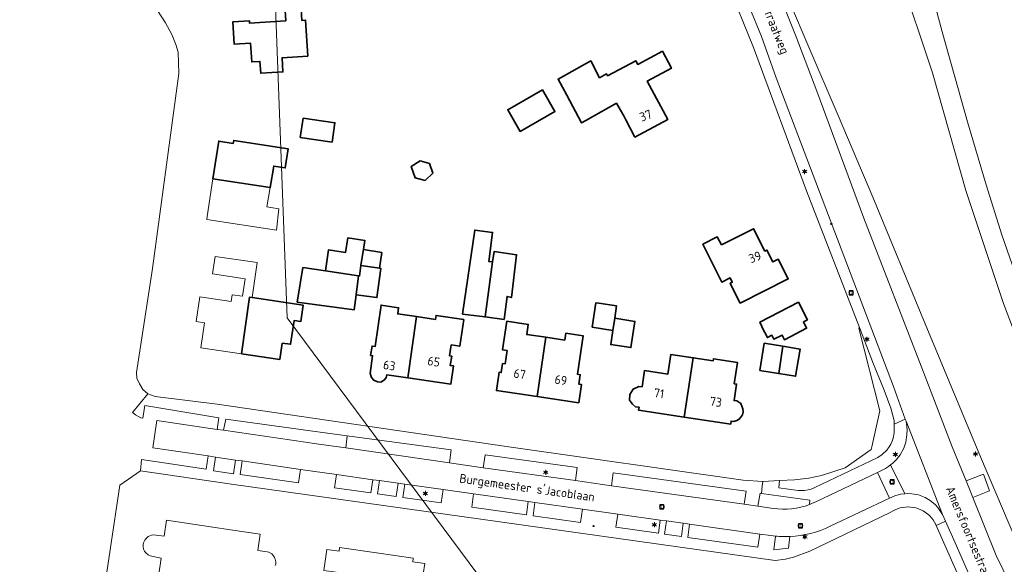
# Model space of a CAD drawing. Header units: metres. Extents: x 140853 to 145288, y 474558 to 480269.
# Tile 62 of 256: x 140960 to 141159, y 476726 to 476836. Entities that reach past the tile are written whole.
import ezdxf
from ezdxf.enums import TextEntityAlignment as Align

# ---------------------------------------------------------------- set-up
doc = ezdxf.new("R2010")
doc.units = ezdxf.units.M
doc.header["$MEASUREMENT"] = 0
for name, color, linetype, lineweight in [('B-WE-GR-BOS_LOOF-G', 40, 'Continuous', 13), ('B-WE-GR-GRAS_KRUIDENRIJK-G', 80, 'Continuous', 18), ('B-WE-GR-GROENVOORZIENING-G', 80, 'Continuous', 18), ('B-WE-KL-ET_LS_OV_LICHTMAST-S', 190, 'Continuous', 18), ('B-WE-KL-WATER_BRANDLEIDING_PUT-S', 150, 'Continuous', 18), ('B-WE-OG-BEBOUWING-G', 7, 'Continuous', 35), ('B-WE-OG-BEBOUWING_HUISNUMMER-T18', 10, 'Continuous', 18), ('B-WE-OG-BEBOUWING_STRAATNAAM-T18', 10, 'Continuous', 18), ('B-WE-OG-HULPLIJN-G', 50, 'Continuous', 18), ('B-WE-OG-TERREIN_ERF-G', 7, 'Continuous', 18), ('B-WE-RI-GWA_RIOOLPUT-S', 30, 'Continuous', 18), ('B-WE-VH-VERHARDING_GESLOTEN-G', 7, 'Continuous', 18), ('B-WE-VH-VERHARDING_OPEN-G', 252, 'Continuous', 18)]:
    doc.layers.add(name, color=color, linetype=linetype, lineweight=lineweight)
doc.styles.add('NLCS-ISO', font='txt')

# ---------------------------------------------------------------- blocks, each defined once
blk = doc.blocks.new('B-SIE-WEG_LICHTMAST-SO')
at = {"ltscale": 0.1}
for p, q in [((-1.1, 0.63), (-2.19, 1.27)), ((0, 1.27), (0, 2.53)), ((1.1, 0.63), (2.19, 1.27)), ((-1.1, -0.63), (-2.19, -1.27)), ((0, -1.27), (0, -2.53)), ((1.1, -0.63), (2.19, -1.27))]:
    blk.add_line(p, q, dxfattribs=at)
at = {"flags": 128}
for points in [[(-1.16, 0.5), (1.16, 0.5)], [(-1.16, -0.5), (1.16, -0.5)]]:
    blk.add_lwpolyline(points, dxfattribs=at)
at = {"ltscale": 0.1}
blk.add_circle((0, 0), 1.27, dxfattribs=at)
at = {"style": 'NLCS-ISO'}
blk.add_attdef('TYPE', text='', height=1.8, dxfattribs=at).set_placement((0, 2.53), align=Align.BOTTOM_CENTER)
blk = doc.blocks.new('SIE-WEG_STRAATPOT_BRANDKRAAN-SO')
blk.add_ellipse((0, 0), major_axis=(-0.729, 0), ratio=0.685994)
at = {"style": 'NLCS-ISO'}
blk.add_text('BR', height=0.4, dxfattribs=at).set_placement((-0.3, -0.15))
blk = doc.blocks.new('SRI-PUT_INSPECTIE-SO')
at = {"lineweight": -3, "flags": 128}
blk.add_lwpolyline([(-2, -2), (2, -2), (2, 2), (-2, 2)], close=True, dxfattribs=at)
at = {"lineweight": -3, "ltscale": 1.5}
blk.add_circle((0, 0), 2, dxfattribs=at)
at = {"ltscale": 0.1, "style": 'NLCS-ISO'}
blk.add_text('I', height=2.5, dxfattribs=at).set_placement((0, -0.01), align=Align.MIDDLE_CENTER)

msp = doc.modelspace()

# ---------------------------------------------------------------- linework, layer by layer
at = {"layer": 'B-WE-GR-BOS_LOOF-G', "ltscale": 0.2, "flags": 128}
msp.add_lwpolyline([(141108.931, 476855.477), (141119.287, 476831.142), (141125.365, 476816.907), (141132.415, 476800.399), (141142.947, 476774.815), (141154.134, 476747.962), (141165.913, 476720.287), (141166.372, 476719.171), (141166.582, 476718.66), (141166.615, 476718.683), (141168.217, 476719.793), (141170.823, 476721.559), (141170.491, 476721.985), (141171.685, 476722.863), (141171.048, 476724.325), (141178.998, 476729.68), (141167.325, 476756.566), (141167.325, 476756.566), (141166.612, 476758.208), (141158.789, 476778.935), (141151.156, 476801.754), (141144.453, 476825.514), (141137.785, 476845.479)], dxfattribs=at)
at = {"layer": 'B-WE-GR-GRAS_KRUIDENRIJK-G', "ltscale": 0.2, "flags": 128}
for points in [[(141165.913, 476720.287), (141154.134, 476747.962), (141142.947, 476774.815), (141132.415, 476800.399), (141125.365, 476816.907), (141119.287, 476831.142), (141108.931, 476855.477)], [(141110.494, 476848.766), (141116.879, 476832.753), (141121.069, 476821.823), (141130.573, 476796.132), (141142.605, 476765.083), (141148.429, 476750), (141151.219, 476743.135), (141154.743, 476744.469), (141155.928, 476741.1), (141152.582, 476739.729), (141157.26, 476728.045), (141160.032, 476722.367)]]:
    msp.add_lwpolyline(points, dxfattribs=at)
for points in [[(141133.365, 476747.846), (141134.259, 476748.429), (141135.185, 476749.315), (141135.694, 476750), (141136.013, 476750.555), (141136.274, 476751.14), (141136.474, 476751.748), (141136.669, 476752.797), (141136.672, 476754.599), (141136.673, 476755.335), (141136.018, 476757.766), (141134.694, 476761.46), (141132.506, 476766.697), (141129.663, 476774.07), (141129.556, 476773.921), (141133.768, 476757.238), (141132.206, 476749.999), (141132.059, 476749.42), (141126.799, 476745.729), (141121.994, 476744.188), (141119.441, 476743.643), (141116.589, 476743.349), (141113.514, 476743.187), (141113.377, 476741.681), (141117.335, 476741.146), (141118.586, 476741.143), (141119.359, 476741.279), (141119.944, 476741.457), (141120.688, 476741.789), (141133.365, 476747.846)], [(141026.267, 476752.231), (141025.999, 476749.756), (141046.885, 476746.74), (141047.253, 476749.365), (141026.267, 476752.231)], [(141053.718, 476745.782), (141072.336, 476743.171), (141072.704, 476745.795), (141054.086, 476748.406), (141053.718, 476745.782)], [(141079.614, 476742.15), (141106.438, 476738.387), (141106.82, 476741.01), (141079.982, 476744.774), (141079.614, 476742.15)], [(141045.63, 476741.363), (141037.856, 476742.453), (141037.481, 476739.779), (141045.255, 476738.689), (141045.63, 476741.363)], [(141062.812, 476738.953), (141051.77, 476740.501), (141051.395, 476737.828), (141062.437, 476736.279), (141062.812, 476738.953)], [(141073.755, 476737.418), (141064.149, 476738.765), (141063.774, 476736.091), (141073.379, 476734.744), (141073.755, 476737.418)], [(141089.451, 476735.216), (141080.885, 476736.418), (141080.51, 476733.744), (141089.076, 476732.542), (141089.451, 476735.216)], [(141094.094, 476734.565), (141090.689, 476735.042), (141090.314, 476732.369), (141093.719, 476731.891), (141094.094, 476734.565)], [(141109.586, 476732.392), (141095.381, 476734.384), (141095.006, 476731.711), (141109.197, 476729.72), (141109.586, 476732.392)]]:
    msp.add_lwpolyline(points, close=True, dxfattribs=at)
for points in [[(141119.644, 476739.211), (141109.871, 476740.581), (141109.617, 476740.617), (141109.143, 476738.008), (141112.291, 476737.566), (141112.291, 476737.566, 0.1218164), (141119.597, 476738.322), (141119.597, 476738.322), (141119.644, 476739.211)], [(141112.729, 476731.973), (141112.403, 476729.192), (141115.362, 476729.514), (141115.626, 476731.9), (141115.626, 476731.9, -0.0348676), (141112.729, 476731.973)]]:
    msp.add_lwpolyline(points, format="xyb", close=True, dxfattribs=at)
at = {"layer": 'B-WE-GR-GROENVOORZIENING-G', "ltscale": 0.2, "flags": 128}
for points in [[(141137.785, 476845.479), (141144.453, 476825.514), (141151.156, 476801.754), (141158.789, 476778.935), (141166.612, 476758.208)], [(141161.563, 476783.696), (141158.456, 476792.798), (141155.259, 476802.89), (141151.473, 476815.636), (141146.374, 476833.78), (141142.824, 476847.157)]]:
    msp.add_lwpolyline(points, dxfattribs=at)
at = {"layer": 'B-WE-OG-BEBOUWING-G', "ltscale": 0.2, "flags": 128}
for points in [[(141022.098, 476839.769), (141021.882, 476843.27), (141012.824, 476842.711), (141013.048, 476839.076), (141013.634, 476839.112), (141013.826, 476836.002), (141006.521, 476835.552), (141006.493, 476836.008), (141003.158, 476835.803), (141003.438, 476831.254), (141006.746, 476831.458), (141006.978, 476827.704), (141008.63, 476827.806), (141008.778, 476825.409), (141013.275, 476825.686), (141013.099, 476828.551), (141018.289, 476828.871), (141017.841, 476836.142), (141017.09, 476836.096), (141016.883, 476839.447), (141022.098, 476839.769)], [(141077.177, 476824.515), (141075.44, 476827.91), (141068.843, 476824.241), (141070.578, 476820.991), (141073.567, 476815.393), (141074.427, 476815.852), (141080.617, 476819.348), (141082.154, 476816.661), (141082.484, 476816.042), (141084.36, 476812.529), (141090.99, 476816.069), (141086.845, 476823.832), (141091.713, 476826.432), (141089.893, 476829.841), (141084.929, 476827.191), (141084.523, 476827.951), (141078.827, 476824.909), (141078.625, 476825.288), (141077.177, 476824.515)], [(141065.698, 476822.051), (141058.654, 476818.047), (141061.149, 476813.656), (141068.194, 476817.66), (141065.698, 476822.051)], [(141017.36, 476816.36), (141016.76, 476812.45), (141023.21, 476811.51), (141023.76, 476815.42), (141017.36, 476816.36)], [(140999.143, 476804.111), (141010.702, 476802.34), (141011.427, 476806.668), (141013.743, 476806.309), (141014.337, 476810.135), (141003.348, 476811.841), (141003.257, 476811.257), (141000.309, 476811.715), (140999.143, 476804.111)], [(141042.854, 476807.185), (141040.966, 476807.715), (141039.178, 476806.556), (141039.94, 476804.304), (141041.993, 476803.774), (141043.549, 476805.264), (141042.854, 476807.185)], [(141055.61, 476787.31), (141054.823, 476787.414), (141055.603, 476793.283), (141051.99, 476793.763), (141049.54, 476776.8), (141054.084, 476776.209), (141055.61, 476787.31)], [(141101.799, 476790.744), (141100.977, 476792.368), (141098.033, 476790.878), (141101.882, 476783.267), (141103.551, 476784.111), (141104.002, 476783.218), (141103.583, 476783.006), (141103.655, 476782.864), (141105.612, 476778.997), (141115.304, 476783.903), (141113.294, 476787.875), (141112.213, 476787.328), (141111.005, 476789.715), (141110.592, 476789.505), (141108.299, 476794.034), (141101.799, 476790.744)], [(141029.518, 476789.813), (141029.8, 476791.65), (141026.38, 476792.16), (141025.94, 476789.23), (141022.49, 476789.77), (141021.879, 476785.496), (141028.559, 476784.504), (141028.7, 476784.48), (141029.022, 476786.577), (141029.282, 476788.272), (141029.518, 476789.813)], [(141033.27, 476789.24), (141029.518, 476789.813), (141029.282, 476788.272), (141029.022, 476786.577), (141032.75, 476786.06), (141033.27, 476789.24)], [(141055.61, 476787.31), (141054.084, 476776.209), (141057.92, 476775.71), (141058.542, 476780.367), (141059.406, 476780.111), (141060.46, 476788.785), (141055.939, 476789.443), (141055.61, 476787.31)], [(141028.559, 476784.504), (141021.879, 476785.496), (141017.31, 476786.17), (141016.18, 476779.22), (141027.65, 476777.68), (141028.053, 476780.702), (141028.559, 476784.504)], [(141032.75, 476786.06), (141029.022, 476786.577), (141028.7, 476784.48), (141028.559, 476784.504), (141028.053, 476780.702), (141032.24, 476780.11), (141033.05, 476786), (141032.75, 476786.06)], [(141013.114, 476770.944), (141014.813, 476770.695), (141015.517, 476775.481), (141016.881, 476775.281), (141017.367, 476778.591), (141007.052, 476780.107), (141006.522, 476780.186), (141004.932, 476768.77), (141012.628, 476767.64), (141013.114, 476770.944)], [(141040.26, 476776.271), (141036.443, 476776.826), (141036.627, 476778.086), (141033.103, 476778.598), (141031.888, 476770.241), (141031.258, 476770.333), (141030.982, 476768.438), (141031.387, 476768.379), (141030.864, 476764.783), (141031.177, 476764), (141031.597, 476763.436), (141032.381, 476763.109), (141033.019, 476763.061), (141033.752, 476763.548), (141034.112, 476763.979), (141034.264, 476764.548), (141038.467, 476763.937), (141040.26, 476776.271)], [(141075.72, 476774.147), (141079.908, 476773.509), (141080.278, 476775.94), (141080.658, 476778.433), (141077.028, 476778.996), (141076.471, 476779.071), (141075.72, 476774.147)], [(141109.557, 476775.156), (141110.398, 476773.415), (141110.588, 476773.048), (141111.106, 476772.049), (141111.999, 476772.512), (141112.414, 476771.713), (141114.045, 476772.559), (141114.534, 476771.614), (141119.011, 476773.936), (141118.353, 476775.206), (141119.188, 476775.639), (141117.345, 476779.194), (141109.557, 476775.156)], [(141047.23, 476770.592), (141049.006, 476770.334), (141049.785, 476775.697), (141044.191, 476776.511), (141044.076, 476775.716), (141040.26, 476776.271), (141038.467, 476763.937), (141047.2, 476762.667), (141047.73, 476766.313), (141047.072, 476766.408), (141047.348, 476768.307), (141046.907, 476768.371), (141047.23, 476770.592)], [(141080.278, 476775.94), (141079.908, 476773.509), (141079.471, 476770.644), (141083.538, 476770.024), (141084.345, 476775.32), (141080.278, 476775.94)], [(141066.372, 476772.102), (141062.519, 476772.669), (141062.82, 476774.717), (141058.487, 476775.354), (141057.636, 476769.567), (141058.519, 476769.437), (141058.121, 476766.73), (141057.614, 476766.804), (141057.345, 476764.971), (141056.907, 476765.035), (141056.365, 476761.348), (141064.613, 476760.135), (141066.372, 476772.102)], [(141070.224, 476771.536), (141066.372, 476772.102), (141064.613, 476760.135), (141073.005, 476758.901), (141073.546, 476762.577), (141073.01, 476762.656), (141073.29, 476764.559), (141072.747, 476764.639), (141073.89, 476772.412), (141070.428, 476772.921), (141070.224, 476771.536)], [(141114.208, 476770.305), (141110.465, 476770.913), (141109.575, 476765.431), (141113.317, 476764.823), (141113.398, 476764.81), (141114.208, 476770.305)], [(141114.208, 476770.305), (141113.398, 476764.81), (141116.8, 476764.257), (141117.693, 476769.739), (141114.208, 476770.305)], [(141095.771, 476765.707), (141096.113, 476767.987), (141091.617, 476768.661), (141091.275, 476766.382), (141091.021, 476764.689), (141086.288, 476765.4), (141085.795, 476762.113), (141085.113, 476762.168), (141084.012, 476761.657), (141083.293, 476760.567), (141083.247, 476759.393), (141083.829, 476758.604), (141084.474, 476758.091), (141085.178, 476757.985), (141085.085, 476757.361), (141094.31, 476755.977), (141095.771, 476765.707)], [(141096.113, 476767.987), (141095.771, 476765.707), (141094.31, 476755.977), (141103.684, 476754.57), (141103.775, 476755.175), (141104.302, 476755.096), (141104.933, 476755.291), (141105.449, 476755.654), (141106.076, 476756.443), (141106.222, 476757.041), (141106.157, 476757.695), (141105.711, 476758.72), (141104.927, 476759.254), (141104.381, 476759.335), (141104.88, 476762.657), (141104.386, 476762.731), (141105.034, 476767.046), (141100.205, 476767.771), (141100.146, 476767.382), (141096.113, 476767.987)]]:
    msp.add_lwpolyline(points, close=True, dxfattribs=at)
at = {"layer": 'B-WE-OG-HULPLIJN-G'}
msp.add_lwpolyline([(141484.938, 478467.493), (142922.898, 478740.923), (143043.789, 479141.528), (143928.198, 479351.369), (144042.725, 479840.999), (144698.079, 479872.794), (144672.627, 478988.916), (144742.617, 478639.181), (145060.75, 478225.858), (145035.298, 477659.922), (145054.388, 476896.862), (144768.066, 476833.275), (144755.342, 477825.251), (143616.428, 477755.303), (142541.14, 475313.514), (141510.39, 476108.367), (141014.104, 476776.044), (140988.652, 477462.798), (141421.313, 477755.303), (141484.938, 478467.493)], close=True, dxfattribs=at)
at = {"layer": 'B-WE-OG-TERREIN_ERF-G', "ltscale": 0.2, "flags": 128}
for points in [[(140960.12, 476881.04), (140989.59, 476835.59), (140990.86, 476833.23), (140991.65, 476831.25), (140992.13, 476829.64), (140992.23, 476825.34), (140986.93, 476786), (140983.72, 476765.03), (140983.77, 476763.85), (140984.29, 476762.69), (140984.99, 476761.56), (140985.99, 476760.7), (140987.48, 476760.17), (141000, 476758.628), (141058.868, 476750), (141106.184, 476743.27), (141110.185, 476743.012), (141113.514, 476743.187), (141116.589, 476743.349), (141119.441, 476743.643), (141121.994, 476744.188), (141126.799, 476745.729), (141132.059, 476749.42), (141132.206, 476749.999), (141133.768, 476757.238), (141129.556, 476773.921), (141129.663, 476774.07), (141119.006, 476801.701), (141119.006, 476801.701), (141108.28, 476830.646), (141103.129, 476843.489)], [(140988.125, 476723.799), (140988.698, 476727.526), (140986.463, 476727.974), (140986.046, 476728.182), (140985.557, 476728.612), (140985.343, 476728.917), (140985.152, 476729.342), (140985.049, 476729.891), (140985.06, 476730.264), (140985.134, 476730.629), (140985.359, 476731.141), (140985.579, 476731.442), (140986.074, 476731.865), (140986.763, 476732.144), (140987.133, 476732.191), (140989.307, 476731.927), (140989.794, 476735.184), (140999.121, 476733.789), (141002.701, 476733.254), (141008.688, 476732.359), (141008.199, 476729.086), (141010.084, 476728.816), (141010.443, 476728.708), (141011.007, 476728.377), (141011.396, 476727.972), (141011.592, 476727.653), (141011.731, 476727.305), (141011.825, 476726.752), (141011.807, 476726.378), (141011.727, 476726.012)]]:
    msp.add_lwpolyline(points, dxfattribs=at)
for points in [[(141018.289, 476828.871), (141013.099, 476828.551), (141013.275, 476825.686), (141008.778, 476825.409), (141008.63, 476827.806), (141006.978, 476827.704), (141006.746, 476831.458), (141003.438, 476831.254), (141003.158, 476835.803), (141006.493, 476836.008), (141006.521, 476835.552), (141013.826, 476836.002), (141013.634, 476839.112), (141013.048, 476839.076), (141012.824, 476842.711), (141021.882, 476843.27), (141022.098, 476839.769), (141016.883, 476839.447), (141017.09, 476836.096), (141017.841, 476836.142), (141018.289, 476828.871)], [(141074.427, 476815.852), (141073.567, 476815.393), (141070.578, 476820.991), (141068.843, 476824.241), (141075.44, 476827.91), (141077.177, 476824.515), (141078.625, 476825.288), (141078.827, 476824.909), (141084.523, 476827.951), (141084.929, 476827.191), (141089.893, 476829.841), (141091.713, 476826.432), (141086.845, 476823.832), (141090.99, 476816.069), (141084.36, 476812.529), (141082.484, 476816.042), (141082.154, 476816.661), (141080.617, 476819.348), (141074.427, 476815.852)], [(141061.149, 476813.656), (141058.654, 476818.047), (141065.698, 476822.051), (141068.194, 476817.66), (141061.149, 476813.656)], [(141016.76, 476812.45), (141017.36, 476816.36), (141023.76, 476815.42), (141023.21, 476811.51), (141016.76, 476812.45)], [(141012.471, 476798.028), (141011.941, 476793.734), (140997.883, 476795.888), (140997.977, 476796.506), (140999.143, 476804.111), (141000.309, 476811.715), (141003.257, 476811.257), (141003.348, 476811.841), (141014.337, 476810.135), (141013.743, 476806.309), (141011.427, 476806.668), (141010.702, 476802.34), (141010.048, 476798.433), (141012.471, 476798.028)], [(141043.549, 476805.264), (141041.993, 476803.774), (141039.94, 476804.304), (141039.178, 476806.556), (141040.966, 476807.715), (141042.854, 476807.185), (141043.549, 476805.264)], [(141059.406, 476780.111), (141058.542, 476780.367), (141057.92, 476775.71), (141054.084, 476776.209), (141049.54, 476776.8), (141051.99, 476793.763), (141055.603, 476793.283), (141054.823, 476787.414), (141055.61, 476787.31), (141055.939, 476789.443), (141060.46, 476788.785), (141059.406, 476780.111)], [(141100.977, 476792.368), (141101.799, 476790.744), (141108.299, 476794.034), (141110.592, 476789.505), (141111.005, 476789.715), (141112.213, 476787.328), (141113.294, 476787.875), (141115.304, 476783.903), (141105.612, 476778.997), (141103.655, 476782.864), (141103.583, 476783.006), (141104.002, 476783.218), (141103.551, 476784.111), (141101.882, 476783.267), (141098.033, 476790.878), (141100.977, 476792.368)], [(141032.75, 476786.06), (141033.05, 476786), (141032.24, 476780.11), (141028.053, 476780.702), (141027.65, 476777.68), (141016.18, 476779.22), (141017.31, 476786.17), (141021.879, 476785.496), (141022.49, 476789.77), (141025.94, 476789.23), (141026.38, 476792.16), (141029.8, 476791.65), (141029.518, 476789.813), (141033.27, 476789.24), (141032.75, 476786.06)], [(141014.813, 476770.695), (141013.114, 476770.944), (141012.628, 476767.64), (141004.932, 476768.77), (140996.708, 476769.979), (140997.454, 476775.059), (140995.758, 476775.308), (140996.486, 476780.261), (141002.844, 476779.327), (141003.046, 476780.7), (141005.136, 476780.393), (141005.656, 476783.934), (140999.067, 476784.902), (140999.587, 476788.441), (141008.093, 476787.192), (141007.052, 476780.107), (141017.367, 476778.591), (141016.881, 476775.281), (141015.517, 476775.481), (141014.813, 476770.695)], [(141049.006, 476770.334), (141047.23, 476770.592), (141046.907, 476768.371), (141047.348, 476768.307), (141047.072, 476766.408), (141047.73, 476766.313), (141047.2, 476762.667), (141038.467, 476763.937), (141034.264, 476764.548), (141034.112, 476763.979), (141033.752, 476763.548), (141033.019, 476763.061), (141032.381, 476763.109), (141031.597, 476763.436), (141031.177, 476764), (141030.864, 476764.783), (141031.387, 476768.379), (141030.982, 476768.438), (141031.258, 476770.333), (141031.888, 476770.241), (141033.103, 476778.598), (141036.627, 476778.086), (141036.443, 476776.826), (141040.26, 476776.271), (141044.076, 476775.716), (141044.191, 476776.511), (141049.785, 476775.697), (141049.006, 476770.334)], [(141076.471, 476779.071), (141077.028, 476778.996), (141080.658, 476778.433), (141080.278, 476775.94), (141084.345, 476775.32), (141083.538, 476770.024), (141079.471, 476770.644), (141079.908, 476773.509), (141075.72, 476774.147), (141076.471, 476779.071)], [(141109.557, 476775.156), (141117.345, 476779.194), (141119.188, 476775.639), (141118.353, 476775.206), (141119.011, 476773.936), (141114.534, 476771.614), (141114.045, 476772.559), (141112.414, 476771.713), (141111.999, 476772.512), (141111.106, 476772.049), (141110.588, 476773.048), (141110.398, 476773.415), (141109.557, 476775.156)], [(141070.224, 476771.536), (141070.428, 476772.921), (141073.89, 476772.412), (141072.747, 476764.639), (141073.29, 476764.559), (141073.01, 476762.656), (141073.546, 476762.577), (141073.005, 476758.901), (141064.613, 476760.135), (141056.365, 476761.348), (141056.907, 476765.035), (141057.345, 476764.971), (141057.614, 476766.804), (141058.121, 476766.73), (141058.519, 476769.437), (141057.636, 476769.567), (141058.487, 476775.354), (141062.82, 476774.717), (141062.519, 476772.669), (141066.372, 476772.102), (141070.224, 476771.536)], [(141114.208, 476770.305), (141117.693, 476769.739), (141116.8, 476764.257), (141113.398, 476764.81), (141113.317, 476764.823), (141109.575, 476765.431), (141110.465, 476770.913), (141114.208, 476770.305)], [(141096.113, 476767.987), (141100.146, 476767.382), (141100.205, 476767.771), (141105.034, 476767.046), (141104.386, 476762.731), (141104.88, 476762.657), (141104.381, 476759.335), (141104.927, 476759.254), (141105.711, 476758.72), (141106.157, 476757.695), (141106.222, 476757.041), (141106.076, 476756.443), (141105.449, 476755.654), (141104.933, 476755.291), (141104.302, 476755.096), (141103.775, 476755.175), (141103.684, 476754.57), (141094.31, 476755.977), (141085.085, 476757.361), (141085.178, 476757.985), (141084.474, 476758.091), (141083.829, 476758.604), (141083.247, 476759.393), (141083.293, 476760.567), (141084.012, 476761.657), (141085.113, 476762.168), (141085.795, 476762.113), (141086.288, 476765.4), (141091.021, 476764.689), (141091.275, 476766.382), (141091.617, 476768.661), (141096.113, 476767.987)], [(141041.275, 476722.151), (141038.887, 476722.495), (141038.018, 476716.469), (141034.237, 476717.014), (141033.431, 476711.796), (141030.041, 476712.311), (141030.24, 476713.62), (141030.007, 476713.655), (141026.82, 476714.13), (141027.337, 476718.009), (141023.138, 476718.614), (141024.009, 476724.655), (141021.502, 476725.016), (141022.115, 476729.266), (141024.607, 476728.907), (141024.713, 476729.639), (141032.156, 476728.566), (141039.599, 476727.493), (141039.498, 476726.796), (141041.895, 476726.45), (141041.275, 476722.151)]]:
    msp.add_lwpolyline(points, close=True, dxfattribs=at)
msp.add_lwpolyline([(141153.235, 476715.884), (141145.184, 476734.095), (141145.184, 476734.095), (141145.086, 476734.316), (141144.555, 476735.229), (141143.879, 476736.036), (141143.879, 476736.036, 0.3672963), (141135.91, 476736.709), (141135.91, 476736.709), (141121.363, 476729.732), (141119.689, 476728.921), (141116.374, 476727.729), (141114.755, 476727.343), (141112.639, 476727.066), (141002.39, 476742.53), (140984.51, 476745.16), (140980.36, 476742.24), (140974.48, 476703.11)], format="xyb", dxfattribs=at)
at = {"layer": 'B-WE-VH-VERHARDING_GESLOTEN-G', "ltscale": 0.2, "flags": 128}
msp.add_lwpolyline([(141142.824, 476847.157), (141146.374, 476833.78), (141151.473, 476815.636), (141155.259, 476802.89), (141158.456, 476792.798), (141161.563, 476783.696)], dxfattribs=at)
msp.add_lwpolyline([(141135.78, 476739.629), (141133.334, 476744.789), (141121.035, 476738.924), (141119.597, 476738.322), (141119.597, 476738.322, -0.1218164), (141112.291, 476737.566), (141112.291, 476737.566), (141109.143, 476738.008), (141106.438, 476738.387), (141079.614, 476742.15), (141072.336, 476743.171), (141053.718, 476745.782), (141046.885, 476746.74), (141025.999, 476749.756), (141020.507, 476750.549), (141017.8, 476750.94), (141001.304, 476753.332), (140999.999, 476753.521), (140987.78, 476755.298), (140986.98, 476749.78), (140998.163, 476748.14), (140999.658, 476747.921), (141003.702, 476747.327), (141005.038, 476747.132), (141016.812, 476745.405), (141024.091, 476744.384), (141031.419, 476743.356), (141032.756, 476743.168), (141036.519, 476742.64), (141037.856, 476742.453), (141045.63, 476741.363), (141051.77, 476740.501), (141062.812, 476738.953), (141064.149, 476738.765), (141073.755, 476737.418), (141080.885, 476736.418), (141089.451, 476735.216), (141090.689, 476735.042), (141094.094, 476734.565), (141095.381, 476734.384), (141109.586, 476732.392), (141111.789, 476732.083), (141112.729, 476731.973), (141112.729, 476731.973, 0.0348676), (141115.626, 476731.9), (141115.626, 476731.9, 0.1011641), (141123.791, 476733.946), (141123.791, 476733.946), (141135.78, 476739.629)], format="xyb", close=True, dxfattribs=at)
at = {"layer": 'B-WE-VH-VERHARDING_OPEN-G', "ltscale": 0.2, "flags": 128}
for points in [[(141104.948, 476845.033), (141109.888, 476832.846), (141112.898, 476824.464), (141136.575, 476762.139), (141138.936, 476755.598), (141139.114, 476755.141), (141146.429, 476736.322), (141147.027, 476735.016), (141148.987, 476730.582), (141153.593, 476720.165), (141153.86, 476719.561), (141160.032, 476722.367), (141157.26, 476728.045), (141152.582, 476739.729), (141151.219, 476743.135), (141148.429, 476750), (141142.605, 476765.083), (141130.573, 476796.132), (141121.069, 476821.823), (141121.069, 476821.823), (141116.879, 476832.753), (141110.494, 476848.766)], [(141103.129, 476843.489), (141108.28, 476830.646), (141119.006, 476801.701), (141129.663, 476774.07), (141132.506, 476766.697), (141134.694, 476761.46), (141136.018, 476757.766), (141136.673, 476755.335), (141136.672, 476754.599), (141138.936, 476755.598), (141136.575, 476762.139), (141112.898, 476824.464), (141109.888, 476832.846), (141109.888, 476832.846), (141104.948, 476845.033)]]:
    msp.add_lwpolyline(points, dxfattribs=at)
for points in [[(141000, 476758.628), (140987.48, 476760.17), (140985.99, 476760.7), (140982.916, 476756.896), (140983.47, 476756.45), (140984.57, 476755.85), (140984.98, 476755.769), (140985.4, 476758.34), (141000.336, 476755.812), (140999.999, 476753.521), (141001.304, 476753.332), (141001.73, 476755.582), (141020.816, 476752.975), (141026.267, 476752.231), (141047.253, 476749.365), (141046.885, 476746.74), (141053.718, 476745.782), (141054.086, 476748.406), (141072.704, 476745.795), (141072.336, 476743.171), (141079.614, 476742.15), (141079.982, 476744.774), (141106.82, 476741.01), (141106.438, 476738.387), (141109.143, 476738.008), (141109.617, 476740.617), (141109.871, 476740.581), (141110.071, 476742.127), (141110.185, 476743.012), (141106.184, 476743.27), (141058.868, 476750), (141000, 476758.628)], [(141139.033, 476750.945), (141139.28, 476752.414), (141139.302, 476753.407), (141139.114, 476755.141), (141138.936, 476755.598), (141136.672, 476754.599), (141136.669, 476752.797), (141136.474, 476751.748), (141136.274, 476751.14), (141136.013, 476750.555), (141135.694, 476750), (141135.185, 476749.315), (141134.259, 476748.429), (141133.365, 476747.846), (141120.688, 476741.789), (141119.944, 476741.457), (141119.359, 476741.279), (141118.586, 476741.143), (141117.335, 476741.146), (141113.377, 476741.681), (141113.514, 476743.187), (141110.185, 476743.012), (141110.071, 476742.127), (141109.871, 476740.581), (141119.644, 476739.211), (141119.597, 476738.322), (141121.035, 476738.924), (141133.334, 476744.789), (141134.915, 476745.615), (141135.549, 476746.006), (141135.981, 476746.344), (141136.453, 476746.713), (141137.154, 476747.417), (141137.907, 476748.403), (141138.611, 476749.713), (141139.033, 476750.945)], [(141139.114, 476755.141), (141139.302, 476753.407), (141139.28, 476752.414), (141139.033, 476750.945), (141138.611, 476749.713), (141137.907, 476748.403), (141137.154, 476747.417), (141136.453, 476746.713), (141135.981, 476746.344), (141138.848, 476740.509), (141139.289, 476740.56), (141140.233, 476740.531), (141141.625, 476740.273), (141142.948, 476739.766), (141143.964, 476739.165), (141145.046, 476738.252), (141145.52, 476737.725), (141146.197, 476736.758), (141146.429, 476736.322), (141139.114, 476755.141)], [(141135.981, 476746.344), (141135.549, 476746.006), (141134.915, 476745.615), (141133.334, 476744.789), (141135.78, 476739.629), (141136.835, 476740.083), (141137.97, 476740.407), (141138.848, 476740.509), (141135.981, 476746.344)], [(141151.219, 476743.135), (141152.582, 476739.729), (141155.928, 476741.1), (141154.743, 476744.469), (141151.219, 476743.135)], [(141153.86, 476719.561), (141153.593, 476720.165), (141148.987, 476730.582), (141147.027, 476735.016), (141145.184, 476734.095), (141153.235, 476715.884), (141153.437, 476714.946), (141155.426, 476716.021), (141153.86, 476719.561)]]:
    msp.add_lwpolyline(points, close=True, dxfattribs=at)
msp.add_lwpolyline([(141135.91, 476736.709, -0.3672963), (141143.879, 476736.036), (141143.879, 476736.036), (141144.555, 476735.229), (141145.086, 476734.316), (141145.184, 476734.095), (141147.027, 476735.016), (141146.429, 476736.322), (141146.197, 476736.758), (141145.52, 476737.725), (141145.046, 476738.252), (141143.964, 476739.165), (141142.948, 476739.766), (141141.625, 476740.273), (141140.233, 476740.531), (141139.289, 476740.56), (141138.848, 476740.509), (141137.97, 476740.407), (141136.835, 476740.083), (141135.78, 476739.629), (141123.791, 476733.946), (141123.791, 476733.946, -0.1011641), (141115.626, 476731.9), (141115.626, 476731.9), (141115.362, 476729.514), (141112.403, 476729.192), (141112.729, 476731.973), (141111.789, 476732.083), (141109.586, 476732.392), (141109.197, 476729.72), (141095.006, 476731.711), (141095.381, 476734.384), (141094.094, 476734.565), (141093.719, 476731.891), (141090.314, 476732.369), (141090.689, 476735.042), (141089.451, 476735.216), (141089.076, 476732.542), (141080.51, 476733.744), (141080.885, 476736.418), (141073.755, 476737.418), (141073.379, 476734.744), (141063.774, 476736.091), (141064.149, 476738.765), (141062.812, 476738.953), (141062.437, 476736.279), (141051.395, 476737.828), (141051.77, 476740.501), (141045.63, 476741.363), (141045.255, 476738.689), (141037.481, 476739.779), (141037.856, 476742.453), (141036.519, 476742.64), (141036.144, 476739.967), (141032.381, 476740.494), (141032.756, 476743.168), (141031.419, 476743.356), (141031.044, 476740.682), (141023.716, 476741.71), (141024.091, 476744.384), (141016.812, 476745.405), (141016.437, 476742.731), (141004.652, 476744.384), (141005.038, 476747.132), (141003.702, 476747.327), (141003.315, 476744.571), (140999.267, 476745.139), (140999.658, 476747.921), (140998.163, 476748.14), (140997.8, 476745.48), (140984.71, 476747.42), (140984.51, 476745.16), (141002.39, 476742.53), (141112.639, 476727.066), (141114.755, 476727.343), (141116.374, 476727.729), (141119.689, 476728.921), (141121.363, 476729.732), (141135.91, 476736.709)], format="xyb", close=True, dxfattribs=at)

# ---------------------------------------------------------------- block references
at = {"layer": 'B-WE-KL-ET_LS_OV_LICHTMAST-S', "xscale": 0.2, "yscale": 0.2, "zscale": 0.2}
for p in [(141118.618, 476805.576), (141131.199, 476771.713), (141136.945, 476748.461), (141153.123, 476748.536), (141066.334, 476744.854), (141042.04, 476740.572), (141088.276, 476734.259), (141118.658, 476731.826)]:
    msp.add_blockref('B-SIE-WEG_LICHTMAST-SO', p, dxfattribs=at)
at = {"layer": 'B-WE-KL-WATER_BRANDLEIDING_PUT-S', "xscale": 0.2, "yscale": 0.2, "zscale": 0.2}
for p in [(141124, 476795), (141076, 476734)]:
    msp.add_blockref('SIE-WEG_STRAATPOT_BRANDKRAAN-SO', p, dxfattribs=at)
at = {"layer": 'B-WE-RI-GWA_RIOOLPUT-S', "xscale": 0.2, "yscale": 0.2, "zscale": 0.2}
for p in [(141128.01, 476781.09), (141136.27, 476742.91), (141089.8, 476737.89), (141117.76, 476734.07)]:
    msp.add_blockref('SRI-PUT_INSPECTIE-SO', p, dxfattribs=at)

# ---------------------------------------------------------------- texts
at = {"layer": 'B-WE-OG-BEBOUWING_HUISNUMMER-T18', "style": 'NLCS-ISO'}
for s, rotation, p in [('37', 20.3, (141086.519, 476816.873)), ('39', 21.1, (141108.597, 476788.298)), ('65', 351.7, (141043.733, 476767.213)), ('63', 351.7, (141034.751, 476766.427)), ('67', 351.9, (141061.074, 476764.698)), ('69', 351.9, (141069.396, 476763.474)), ('71', 351.9, (141089.215, 476760.786)), ('73', 351.9, (141100.686, 476759.065))]:
    msp.add_text(s, height=1.8, rotation=rotation, dxfattribs=at).set_placement(p, align=Align.MIDDLE_CENTER)
at = {"layer": 'B-WE-OG-BEBOUWING_STRAATNAAM-T18', "style": 'NLCS-ISO'}
for s, rotation, p in [('Amersfoortsestraatweg', 291.9, (141110.108, 476840.958)), ("Burgemeester s'Jacoblaan", 352, (141062.575, 476741.763)), ('Amersfoortsestraatweg', 292.8, (141152.702, 476730.442))]:
    msp.add_text(s, height=1.8, rotation=rotation, dxfattribs=at).set_placement(p, align=Align.MIDDLE_CENTER)

doc.saveas('drawing.dxf')
